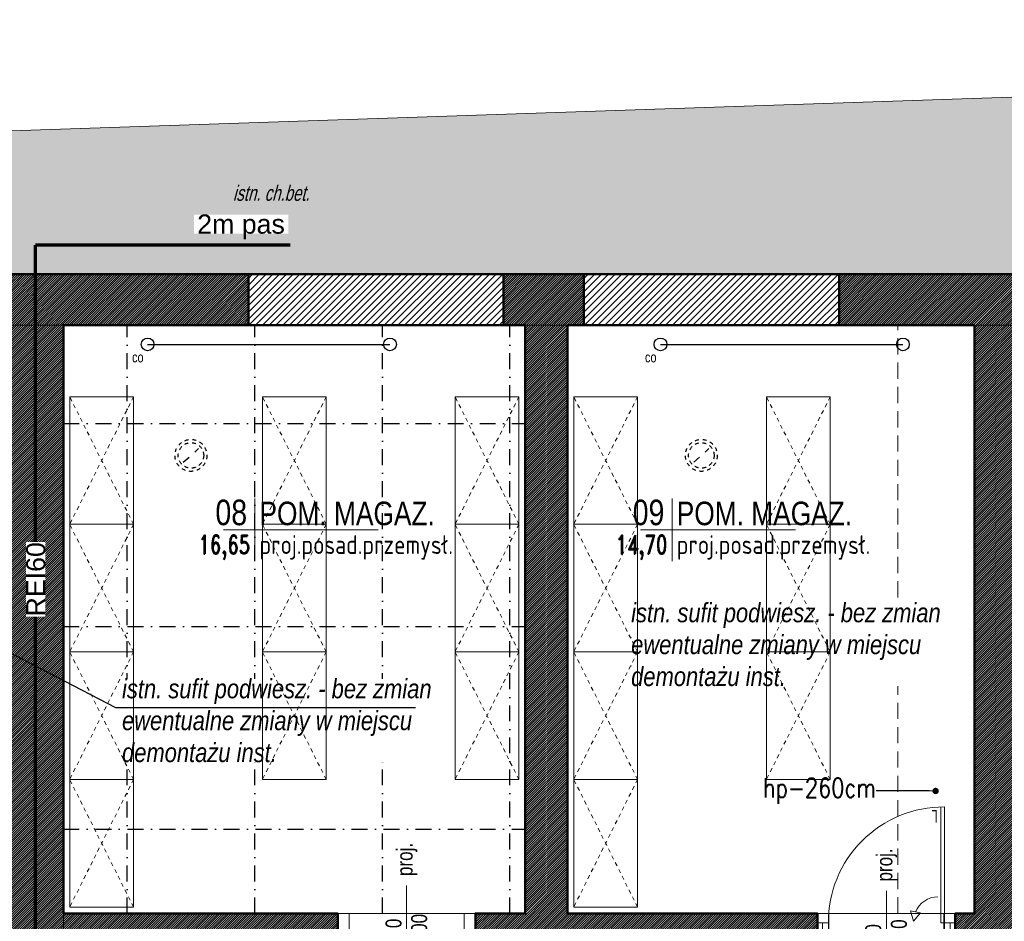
# Model space of a CAD drawing. Header units: centimetres. Extents: x -2715 to 104803, y -4848 to 32152.
# Tile 12 of 24: x 86651 to 87423, y 700 to 1406. Entities that reach past the tile are written whole.
import ezdxf
from ezdxf import colors
from ezdxf.entities.mleader import LeaderData, LeaderLine
from ezdxf.enums import TextEntityAlignment as Align
from ezdxf.math import Vec2, Vec3

# ---------------------------------------------------------------- set-up
doc = ezdxf.new("R2010")
doc.units = ezdxf.units.CM
doc.header["$MEASUREMENT"] = 0
for name, pattern in [('Dash', [0.6, 0.3, -0.3]), ('DASHDOT2', [0.5, 0.25, -0.125, 0, -0.125]), ('HIDDEN', [9.525, 6.35, -3.175]), ('HIDDENX2', [19.05, 12.7, -6.35])]:
    doc.linetypes.add(name, pattern=pattern)
for name, color, linetype, lineweight in [('0_TXT', 7, 'Continuous', 15), ('0_TXT niewidoczne', 7, 'Continuous', 15), ('1_ hatch', 8, 'Continuous', 9), ('1_ projection', 9, 'HIDDENX2', 5), ('1_ przerywana  S_CONSTRUCTION', 124, 'DASHDOT2', 25), ('1_ view 3', 8, 'Continuous', 9), ('1_ wall STRUCT', 72, 'Continuous', 50)]:
    doc.layers.add(name, color=color, linetype=linetype, lineweight=lineweight)
doc.layers.add('1_ area', color=30, linetype='Continuous', lineweight=9, plot=False)
for name, color, linetype, lineweight, true_color in [('1_ doors proj.', 7, 'Continuous', 15, 0x1a8cff), ('1_ hatch proj.', 7, 'Continuous', 9, 0x1a8cff), ('1_ wall STRUCT proj.', 7, 'Continuous', 50, 0x1a8cff), ('1_ wall STRUCT-DIV rozbiorka', 7, 'Continuous', 9, 0xff0a0a), ('2_ doors description proj.', 7, 'Continuous', 15, 0x1a8cff), ('2_ equipment proj._skrzynie', 7, 'Continuous', 9, 0x6a91a9), ('3_ PPOŻ  opisy', 7, 'Continuous', 18, 0x940000)]:
    doc.layers.add(name, color=color, linetype=linetype, lineweight=lineweight, true_color=true_color)
doc.layers.add('4_INST._co', color=151, linetype='Continuous')
doc.layers.add('DIM', color=7, linetype='Continuous')
doc.styles.add('ARIAL', font='arial.ttf', dxfattribs={"width": 0.8})
doc.styles.add('BIKTS', font='bikromsw.shx', dxfattribs={"width": 0.85})
doc.styles.add('H_POM', font='ARIALN.TTF', dxfattribs={"width": 0.7, "height": 18})
doc.styles.get("Standard").update_dxf_attribs({"font": 'arial.ttf'})
doc.styles.add('TXT1', font='simplex.shx', dxfattribs={"width": 0.8})
doc.styles.add('TXT_D', font='arial.ttf')
doc.styles.add('TXT_M', font='romans.shx', dxfattribs={"width": 0.75, "oblique": 15})
doc.styles.add('TXT_S', font='romand.shx')
doc.linetypes.add('Rozbiö˘ka', pattern='A,7,[121,msgB.shx,S=1,R=0,X=0.5,Y=-1.826635],7', length=14)
doc.linetypes.add('TRACKS', pattern='A,0.15,[130,ltypeshp.shx,S=0.25,R=0,X=0,Y=0],0.15', length=0.3)

# ---------------------------------------------------------------- blocks, each defined once
blk = doc.blocks.new('fdgdfhfbgfh')
at = {"linetype": 'TRACKS', "ltscale": 10}
blk.add_lwpolyline([(0, 0), (190, 0)], dxfattribs=at)
for centre in [(0, 0), (190, 0)]:
    blk.add_circle(centre, 5)
at = {"style": 'BIKTS', "width": 0.8}
blk.add_attdef('W', text='', height=8, rotation=0.00001, dxfattribs=at).set_placement((-7.65, -6.07), align=Align.TOP_CENTER)
blk = doc.blocks.new('_DOT')
at = {"color": 0, "linetype": 'ByBlock'}
blk.add_line((-0.5, 0), (-1, 0), dxfattribs=at)
at = {"color": 0, "linetype": 'ByBlock', "const_width": 0.5}
blk.add_lwpolyline([(-0.25, 0, 1), (0.25, 0, 1)], format="xyb", close=True, dxfattribs=at)
blk = doc.blocks.new('MET')
at = {"layer": '0_TXT niewidoczne'}
for p, q in [((0, -20), (0, 20)), ((-20, 0), (78.66, 0))]:
    blk.add_line(p, q, dxfattribs=at)
at = {"style": 'TXT_D', "width": 0.8, "flags": 4}
blk.add_attdef('NUMER', text='', height=15, dxfattribs=at).set_placement((-6.73, 3.76), align=Align.RIGHT)
blk.add_attdef('NAZWA', (4.15, 3.76), '', height=15, dxfattribs=at)
at = {"layer": '0_TXT niewidoczne', "style": 'TXT_M', "width": 0.8, "flags": 4}
blk.add_attdef('M2', text='', height=12, dxfattribs=at).set_placement((-6.06, -15.36), align=Align.RIGHT)
blk.add_attdef('POSADZKA', (4.15, -15.36), '', height=12, dxfattribs=at)
blk = doc.blocks.new('_OZN.DRZWI')
blk.add_line((0, 0), (61.07, 0))
blk.add_lwpolyline([(-15, 15, -1), (-15, -15), (-25, -15, -1), (-25, 15)], format="xyb", close=True)
at = {"style": 'BIKTS', "width": 0.8}
blk.add_attdef('WYSOK', text='', height=8, rotation=0.00001, dxfattribs=at).set_placement((27.59, 12.75), align=Align.TOP_CENTER)
for p in [(-20, 0), (75.14, 0)]:
    blk.add_attdef('OZN', text='', height=8, rotation=0.00001, dxfattribs=at).set_placement(p, align=Align.MIDDLE)
blk.add_attdef('SZEROK', text='', height=8, rotation=0.00001, dxfattribs=at).set_placement((27.59, -12.4), align=Align.CENTER)
blk = doc.blocks.new('VFDGFDHGF')
at = {"color": 0}
for p, q in [((4, 4.55), (0.45, 4.55)), ((8.55, 4.55), (4, 4.55)), ((8.55, -4.55), (8.55, 4.55)), ((99.45, 4.55), (99.45, -4.55)), ((108, 4.55), (104.45, 4.55)), ((4, -4.55), (8.55, -4.55)), ((8.55, -4.55), (8.55, -95.45)), ((11.27, -4.55), (11.27, -95.41)), ((32.64, -5.84), (27.34, -12.38)), ((99.45, -4.55), (104, -4.55)), ((27.34, -12.38), (35.01, -13.91))]:
    blk.add_line(p, q, dxfattribs=at)
for points in [[(0, -4.55), (0, 4.55), (4, 4.55), (4, -4.55)], [(4, -4.55), (4, 4.55), (8.55, 4.55), (8.55, -4.55)], [(99.45, -4.55), (99.45, 4.55), (104, 4.55), (104, -4.55)], [(104, -4.55), (104, 4.55), (108, 4.55), (108, -4.55)]]:
    blk.add_lwpolyline(points, close=True, dxfattribs=at)
for points in [[(8.55, -4.55), (11.27, -4.55)], [(32.64, -5.84), (35.01, -13.91)], [(54, -1.36), (54, -0.36)]]:
    blk.add_lwpolyline(points, dxfattribs=at)
for centre, radius, start, end in [((9.07, -5.07), 90.38, 269.6651, 0.3349), ((13.55, -5.84), 19.09, 270, 337.49939)]:
    blk.add_arc(centre, radius, start, end, dxfattribs=at)
at = {"color": 0, "insert": (18.4, -83.17), "char_height": 10, "width": 6.2032, "attachment_point": 3, "style": 'H_POM'}
blk.add_mtext('L', dxfattribs=at)
blk = doc.blocks.new('gfdhgfhgfhjgjh')
at = {"layer": '1_ przerywana  S_CONSTRUCTION', "color": 150, "linetype": 'Dash', "ltscale": 20}
blk.add_lwpolyline([(-5.99, -5.3), (5.99, 5.3)], dxfattribs=at)
at = {"layer": '1_ przerywana  S_CONSTRUCTION', "color": 150, "linetype": 'Dash', "ltscale": 10}
for radius in [12.5, 10]:
    blk.add_circle((0, 0), radius, dxfattribs=at)
blk = doc.blocks.new('vcvcbv')
at = {"color": 0}
blk.add_lwpolyline([(-100, 50), (0, 50), (0, 0), (-100, 0), (-100, 50)], dxfattribs=at)
at = {"color": 0, "linetype": 'Dash', "ltscale": 10}
blk.add_lwpolyline([(-100, 0), (0, 50), (0, 0), (-100, 50), (-100, 0)], dxfattribs=at)
blk = doc.blocks.new('sdadsfsdfd')
at = {"layer": '2_ equipment proj._skrzynie', "color": 0, "rotation": 90}
for p in [(-488, 640), (-337, 640), (-186, 640), (-93, 640), (58, 640), (-488, 540), (-337, 540), (-186, 540), (-93, 540), (58, 540), (-488, 440), (-337, 440), (-186, 440), (-93, 440), (58, 440), (-488, 340), (-93, 340)]:
    blk.add_blockref('vcvcbv', p, dxfattribs=at)

msp = doc.modelspace()

# ---------------------------------------------------------------- hatches: boundary and pattern name
at = {"layer": '1_ hatch'}
h = msp.add_hatch(dxfattribs=at)
h.set_pattern_fill('AR-HBONE', color=0, scale=2.5)
h.set_pattern_definition([(-225, (89158.546, -449.069), (-14.142136, -2e-15), [30, -10]), (-135, (89151.475, -441.998), (-14.142136, -1e-15), [30, -10])])
h.paths.add_polyline_path([(89230.29, 1406.47), (89230.29, 1206.93), (89183.55, 1206.93), (89183.55, 1236.93), (89158.55, 1236.93), (89158.55, 1206.93), (86215.55, 1206.93), (86224.83, 1305.31)])
h = msp.add_hatch(dxfattribs=at)
h.set_pattern_fill('ANSI31', color=0, scale=10)
h.paths.add_polyline_path([(86685.55, 619.93), (86650.07, 619.93), (86643.55, 619.93), (86643.55, 681.93), (86544.51, 681.93), (86544.51, 705.93), (86643.55, 705.93), (86643.55, 831.93), (86548.51, 831.93), (86548.51, 861.93), (86643.55, 861.93), (86643.55, 1206.93), (86830.55, 1206.93), (86830.55, 1166.93), (86685.55, 1166.93), (86685.55, 705.93), (86900.55, 705.93), (86900.55, 681.93), (86685.55, 681.93)])
h = msp.add_hatch(dxfattribs=at)
h.set_pattern_fill('ANSI31', color=0, scale=10)
h.paths.add_polyline_path([(87008.55, 681.93), (87008.55, 705.93), (87047.55, 705.93), (87047.55, 1166.93), (87030.55, 1166.93), (87030.55, 1206.93), (87093.55, 1206.93), (87093.55, 1166.93), (87080.55, 1166.93), (87080.55, 705.93), (87276.55, 705.93), (87276.55, 681.93)])
h = msp.add_hatch(dxfattribs=at)
h.set_pattern_fill('ANSI31', color=0, scale=10)
h.paths.add_polyline_path([(87384.55, 681.93), (87384.55, 705.93), (87399.55, 705.93), (87399.55, 1166.93), (87293.55, 1166.93), (87293.55, 1206.93), (87449.55, 1206.93), (87449.55, 1166.93), (87432.55, 1166.93), (87432.55, 705.93), (87451.55, 705.93), (87451.55, 681.93)])
at = {"layer": '1_ hatch proj.'}
h = msp.add_hatch(dxfattribs=at)
h.set_pattern_fill('ANSI31', color=0, scale=30)
h.set_pattern_definition([(45, (-154, -2e-12), (-2.65165043, 2.65165043), [])])
h.paths.add_polyline_path([(86830.55, 1166.93), (86830.55, 1206.93), (87030.55, 1206.93), (87030.55, 1166.93)])
h = msp.add_hatch(dxfattribs=at)
h.set_pattern_fill('ANSI31', color=0, scale=30)
h.set_pattern_definition([(45, (109, -2e-12), (-2.65165043, 2.65165043), [])])
h.paths.add_polyline_path([(87093.55, 1166.93), (87093.55, 1206.93), (87293.55, 1206.93), (87293.55, 1166.93)])

# ---------------------------------------------------------------- linework, layer by layer
at = {"layer": '1_ area', "color": 0}
for points in [[(86685.55, 705.93), (87047.55, 705.93), (87047.55, 1166.93), (86685.55, 1166.93)], [(87080.55, 705.93), (87399.55, 705.93), (87399.55, 1166.93), (87080.55, 1166.93)]]:
    msp.add_lwpolyline(points, close=True, dxfattribs=at)
at = {"layer": '1_ hatch', "color": 0}
msp.add_lwpolyline([(89230.29, 1406.47), (89230.29, 1206.93), (89183.55, 1206.93), (89183.55, 1236.93), (89158.55, 1236.93), (89158.55, 1206.93), (86215.55, 1206.93), (86224.83, 1305.31), (89230.29, 1406.47)], dxfattribs=at)
at = {"layer": '1_ projection', "color": 0}
msp.add_lwpolyline([(87339.55, 705.93), (87339.55, 1166.93)], dxfattribs=at)
at = {"layer": '1_ przerywana  S_CONSTRUCTION', "color": 0}
msp.add_lwpolyline([(86685.55, 1166.93), (87047.55, 1166.93)], dxfattribs=at)
at = {"layer": '1_ przerywana  S_CONSTRUCTION', "color": 0, "ltscale": 50}
for points in [[(86735.55, 705.93), (86735.55, 1166.93)], [(86835.55, 705.93), (86835.55, 1166.93)], [(86935.55, 705.93), (86935.55, 1166.93)], [(87035.55, 705.93), (87035.55, 1166.93)], [(86685.55, 1089.93), (87047.55, 1089.93)], [(86685.55, 930.93), (87047.55, 930.93)], [(86685.55, 771.93), (87047.55, 771.93)]]:
    msp.add_lwpolyline(points, dxfattribs=at)
at = {"layer": '1_ view 3', "color": 0}
msp.add_lwpolyline([(86215.55, 1206.93), (86224.83, 1305.31), (89230.29, 1406.47)], dxfattribs=at)
at = {"layer": '1_ wall STRUCT', "color": 0}
for points in [[(86685.55, 619.93), (86650.07, 619.93), (86643.55, 619.93), (86643.55, 681.93), (86544.51, 681.93), (86544.51, 705.93), (86643.55, 705.93), (86643.55, 831.93), (86548.51, 831.93), (86548.51, 861.93), (86643.55, 861.93), (86643.55, 1206.93), (86830.55, 1206.93), (86830.55, 1166.93), (86685.55, 1166.93), (86685.55, 705.93), (86900.55, 705.93), (86900.55, 681.93), (86685.55, 681.93), (86685.55, 619.93)], [(87008.55, 681.93), (87008.55, 705.93), (87047.55, 705.93), (87047.55, 1166.93), (87030.55, 1166.93), (87030.55, 1206.93), (87093.55, 1206.93), (87093.55, 1166.93), (87080.55, 1166.93), (87080.55, 705.93), (87276.55, 705.93), (87276.55, 681.93), (87008.55, 681.93)], [(87384.55, 681.93), (87384.55, 705.93), (87399.55, 705.93), (87399.55, 1166.93), (87293.55, 1166.93), (87293.55, 1206.93), (87449.55, 1206.93), (87449.55, 1166.93), (87432.55, 1166.93), (87432.55, 705.93), (87451.55, 705.93), (87451.55, 681.93), (87384.55, 681.93)]]:
    msp.add_lwpolyline(points, dxfattribs=at)
at = {"layer": '1_ wall STRUCT proj.', "color": 0}
for points in [[(86830.55, 1166.93), (86830.55, 1206.93), (87030.55, 1206.93), (87030.55, 1166.93), (86830.55, 1166.93)], [(87093.55, 1166.93), (87093.55, 1206.93), (87293.55, 1206.93), (87293.55, 1166.93), (87093.55, 1166.93)]]:
    msp.add_lwpolyline(points, dxfattribs=at)
at = {"layer": '1_ wall STRUCT-DIV rozbiorka', "color": 0, "linetype": 'Rozbiö˘ka'}
for points in [[(86900.55, 681.93), (86909.55, 681.93), (86909.55, 705.93), (86900.55, 705.93)], [(87008.55, 681.93), (86999.55, 681.93), (86999.55, 705.93), (87008.55, 705.93)], [(87276.55, 681.93), (87285.55, 681.93), (87285.55, 705.93), (87276.55, 705.93)], [(87384.55, 681.93), (87375.55, 681.93), (87375.55, 705.93), (87384.55, 705.93)]]:
    msp.add_lwpolyline(points, dxfattribs=at)
at = {"layer": '3_ PPOŻ  opisy', "color": 0, "linetype": 'HIDDEN', "ltscale": 2.5, "const_width": 2.5}
for points in [[(86663.55, 1229.82), (86663.55, -507.59)], [(86663.55, 1229.82), (86863.55, 1229.82)]]:
    msp.add_lwpolyline(points, dxfattribs=at)

# ---------------------------------------------------------------- block references
at = {"layer": '0_TXT', "color": 0}
for p in [(86785.55, 1064.93), (87185.55, 1064.93)]:
    msp.add_blockref('gfdhgfhgfhjgjh', p, dxfattribs=at)
ref = msp.add_blockref('MET', (86835.55, 1006.55), dxfattribs=dict(at, xscale=1.23, yscale=1.23, zscale=1.23, rotation=359.9999999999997))
ref.add_attrib('NUMER', '08', dxfattribs={"layer": '0', "height": 20, "style": 'TXT_D', "width": 0.8, "flags": 4}).set_placement((86829.58, 1010.24), align=Align.RIGHT)
ref.add_attrib('NAZWA', 'POM. MAGAZ.', (86839.24, 1010.24), dxfattribs={"layer": '0', "height": 18.45, "style": 'TXT_D', "width": 0.8, "flags": 4})
ref.add_attrib('M2', '16,65', dxfattribs={"layer": '0', "height": 14.76, "style": 'TXT_S', "width": 0.7, "flags": 4}).set_placement((86831.86, 987.66), align=Align.RIGHT)
ref.add_attrib('POSADZKA', 'proj.posad.przemysł.', (86839.24, 987.66), dxfattribs={"layer": '0', "color": 150, "height": 14.76, "style": 'TXT_S', "width": 0.8, "flags": 4})
ref = msp.add_blockref('MET', (87162.57, 1006.55), dxfattribs=dict(at, xscale=1.23, yscale=1.23, zscale=1.23, rotation=359.9999999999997))
ref.add_attrib('NUMER', '09', dxfattribs={"layer": '0', "height": 20, "style": 'TXT_D', "width": 0.8, "flags": 4}).set_placement((87156.61, 1010.24), align=Align.RIGHT)
ref.add_attrib('NAZWA', 'POM. MAGAZ.', (87166.26, 1010.24), dxfattribs={"layer": '0', "height": 18.45, "style": 'TXT_D', "width": 0.8, "flags": 4})
ref.add_attrib('M2', '14,70', dxfattribs={"layer": '0', "height": 14.76, "style": 'TXT_S', "width": 0.7, "flags": 4}).set_placement((87158.88, 987.66), align=Align.RIGHT)
ref.add_attrib('POSADZKA', 'proj.posad.przemysł.', (87166.26, 987.66), dxfattribs={"layer": '0', "color": 150, "height": 14.76, "style": 'TXT_S', "width": 0.8, "flags": 4})
at = {"layer": '1_ doors proj.', "color": 0, "rotation": 180}
msp.add_blockref('VFDGFDHGF', (87384.55, 693.93), dxfattribs=at)
at = {"layer": '2_ doors description proj.', "color": 0}
ref = msp.add_blockref('_OZN.DRZWI', (86954.55, 666.8), dxfattribs=dict(at, rotation=90))
ref.add_attrib('OZN', 'proj.', dxfattribs={"layer": '0', "color": 7, "lineweight": 5, "height": 12.5, "rotation": 90, "style": 'BIKTS', "width": 0.8}).set_placement((86954.55, 748.2), align=Align.MIDDLE)
ref.add_attrib('WYSOK', '200', dxfattribs={"layer": '0', "color": 7, "lineweight": 5, "height": 12.5, "rotation": 90, "style": 'BIKTS', "width": 0.8}).set_placement((86958.09, 694.39), align=Align.TOP_CENTER)
ref.add_attrib('SZEROK', '90', dxfattribs={"layer": '0', "color": 7, "lineweight": 5, "height": 12.5, "rotation": 90, "style": 'BIKTS', "width": 0.8}).set_placement((86950.53, 694.39), align=Align.CENTER)
ref.add_attrib('OZN', 'D1', dxfattribs={"layer": '0', "color": 7, "lineweight": 5, "height": 16, "rotation": 90, "style": 'ARIAL', "width": 0.8}).set_placement((86954.55, 646.8), align=Align.MIDDLE)
ref = msp.add_blockref('_OZN.DRZWI', (87330.55, 662.53), dxfattribs=dict(at, rotation=90))
ref.add_attrib('OZN', 'proj.', dxfattribs={"layer": '0', "color": 7, "lineweight": 5, "height": 12.5, "rotation": 90, "style": 'BIKTS', "width": 0.8}).set_placement((87330.55, 743.94), align=Align.MIDDLE)
ref.add_attrib('WYSOK', '200', dxfattribs={"layer": '0', "color": 7, "lineweight": 5, "height": 12.5, "rotation": 90, "style": 'BIKTS', "width": 0.8}).set_placement((87334.09, 690.12), align=Align.TOP_CENTER)
ref.add_attrib('SZEROK', '90', dxfattribs={"layer": '0', "color": 7, "lineweight": 5, "height": 12.5, "rotation": 90, "style": 'BIKTS', "width": 0.8}).set_placement((87326.53, 690.12), align=Align.CENTER)
ref.add_attrib('OZN', 'D1', dxfattribs={"layer": '0', "color": 7, "lineweight": 5, "height": 16, "rotation": 90, "style": 'ARIAL', "width": 0.8}).set_placement((87330.55, 642.53), align=Align.MIDDLE)
at = {"layer": '4_INST._co', "color": 0}
for p in [(86751.54, 1151.93), (87153.54, 1151.93)]:
    msp.add_blockref('fdgdfhfbgfh', p, dxfattribs=at).add_auto_attribs({'W': 'co'})

# ---------------------------------------------------------------- texts
at = {"layer": '0_TXT', "color": 0, "lineweight": 9, "oblique": 15, "width": 0.7}
msp.add_text('istn. ch.bet.', height=12, dxfattribs=at).set_placement((86848.39, 1270.72), align=Align.MIDDLE)

# ---------------------------------------------------------------- leaders
at = {"layer": '0_TXT', "color": 0}
ml = msp.add_multileader_mtext('Standard', dxfattribs=at)
ml.set_content('hp-260cm  ', style='TXT1')
ml.set_leader_properties()
ml.set_arrow_properties(name='DOT')
ml.build(insert=Vec2(0, 0))
ml.multileader.update_dxf_attribs({"dogleg_length": 0.36, "arrow_head_size": 5})
ctx = ml.context
ctx.base_point, ctx.char_height, ctx.arrow_head_size, ctx.landing_gap_size, ctx.plane_origin = Vec3(87228.53, 801.9), 15, 5, 0.09, Vec3(87369.13, 801.9)
ctx.text_align_type = 2
notes = []
notes.append((ctx, [(0, (1, 1, 0), (87322.79, 801.9), (-1, 0), 0.36, [(0, [(87369.13, 801.9)], 0, [])])]))
ctx.mtext.insert, ctx.mtext.alignment, ctx.mtext.flow_direction = Vec3(87322.34, 811.9), 3, 5
at = {"layer": 'DIM', "color": 0}
ml = msp.add_multileader_mtext('Standard', dxfattribs=at)
ml.set_content(' ')
ml.set_leader_properties()
ml.set_arrow_properties(name='DOT')
ml.build(insert=Vec2(0, 0))
ml.multileader.update_dxf_attribs({"dogleg_length": 235.11, "arrow_head_size": 5})
ctx = ml.context
ctx.base_point, ctx.char_height, ctx.arrow_head_size, ctx.landing_gap_size, ctx.plane_origin = Vec3(87008.52, 565.36), 0.18, 5, 0.09, Vec3(86571.06, 670.4)
notes.append((ctx, [(0, (1, 1, 0), (86773.41, 565.36), (1, 0), 235.11, [(0, [(86567.51, 732.33)], 0, [])])]))
ctx.mtext.insert, ctx.mtext.flow_direction = Vec3(87008.61, 565.47), 5
for ctx, leaders in notes:
    for number, flags, end, landing, length, lines in leaders:
        leader = LeaderData()
        leader.index, (leader.has_last_leader_line, leader.has_dogleg_vector, leader.attachment_direction) = number, flags
        leader.last_leader_point, leader.dogleg_vector, leader.dogleg_length = Vec3(end), Vec3(landing), length
        for number, points, colour, breaks in lines:
            line = LeaderLine()
            line.index, line.vertices, line.color, line.breaks = number, Vec3.list(points), colors.encode_raw_color(colour), breaks
            leader.lines.append(line)
        ctx.leaders.append(leader)

# ---------------------------------------------------------------- next in the draw order: texts
at = {"layer": '1_ wall STRUCT-DIV rozbiorka', "color": 0, "linetype": 'Rozbiö˘ka', "insert": (87130.54, 949.16), "char_height": 15, "width": 257.0312, "attachment_point": 1, "style": 'TXT_D', "bg_fill": 3, "box_fill_scale": 1, "bg_fill_color": 256, "bg_fill_transparency": 0}
msp.add_mtext('{\\fArial Narrow|b0|i1|c238|p34;\\C7;istn. sufit podwiesz. - bez zmian\\P\\C256;ewentualne zmiany w miejscu demontażu inst.}', dxfattribs=at)
at = {"layer": '3_ PPOŻ  opisy', "color": 0, "insert": (86787.81, 1253.77), "char_height": 15, "width": 73.9548, "attachment_point": 1, "style": 'TXT_D', "bg_fill": 3, "box_fill_scale": 1, "bg_fill_color": 1, "bg_fill_transparency": 0}
msp.add_mtext('\\pxqc;2m pas', dxfattribs=at)

# ---------------------------------------------------------------- next in the draw order: linework, layer by layer
at = {"layer": '1_ area', "color": 0}
for points in [[(89183.91, -489.07), (86215.55, -489.07), (86215.55, 1206.93), (89183.91, 1206.93)], [(89158.55, -449.07), (86255.55, -449.07), (86255.55, 1166.93), (89158.55, 1166.93)], [(86685.55, -449.07), (89158.55, -449.07), (89158.55, 1166.93), (86685.55, 1166.93)]]:
    msp.add_lwpolyline(points, close=True, dxfattribs=at)

# ---------------------------------------------------------------- next in the draw order: texts
at = {"layer": '1_ wall STRUCT-DIV rozbiorka', "color": 0, "linetype": 'Rozbiö˘ka', "insert": (86731.54, 889.57), "char_height": 15, "width": 257.0312, "attachment_point": 1, "style": 'TXT_D', "bg_fill": 3, "box_fill_scale": 1, "bg_fill_color": 256, "bg_fill_transparency": 0}
msp.add_mtext('{\\fArial Narrow|b0|i1|c238|p34;\\C7;istn. sufit podwiesz. - bez zmian\\P\\C256;ewentualne zmiany w miejscu demontażu inst.}', dxfattribs=at)

# ---------------------------------------------------------------- next in the draw order: block references
at = {"layer": '2_ equipment proj._skrzynie', "color": 0}
msp.add_blockref('sdadsfsdfd', (87228.55, 470.93), dxfattribs=at)

# ---------------------------------------------------------------- next in the draw order: leaders
at = {"layer": 'DIM', "color": 0}
ml = msp.add_multileader_mtext('Standard', dxfattribs=at)
ml.set_content(' ')
ml.set_leader_properties()
ml.set_arrow_properties(name='DOT')
ml.build(insert=Vec2(0, 0))
ml.multileader.update_dxf_attribs({"dogleg_length": 235.11, "arrow_head_size": 5})
ctx = ml.context
ctx.base_point, ctx.char_height, ctx.arrow_head_size, ctx.landing_gap_size, ctx.plane_origin = Vec3(86961.54, 867.46), 0.18, 5, 0.09, Vec3(86524.09, 972.5)
notes = []
notes.append((ctx, [(0, (1, 1, 0), (86726.43, 867.46), (1, 0), 235.11, [(0, [(86524.09, 972.5)], 0, [])])]))
ctx.mtext.insert, ctx.mtext.flow_direction = Vec3(86961.63, 867.57), 5
for ctx, leaders in notes:
    for number, flags, end, landing, length, lines in leaders:
        leader = LeaderData()
        leader.index, (leader.has_last_leader_line, leader.has_dogleg_vector, leader.attachment_direction) = number, flags
        leader.last_leader_point, leader.dogleg_vector, leader.dogleg_length = Vec3(end), Vec3(landing), length
        for number, points, colour, breaks in lines:
            line = LeaderLine()
            line.index, line.vertices, line.color, line.breaks = number, Vec3.list(points), colors.encode_raw_color(colour), breaks
            leader.lines.append(line)
        ctx.leaders.append(leader)

# ---------------------------------------------------------------- next in the draw order: texts
at = {"layer": '3_ PPOŻ  opisy', "color": 0, "insert": (86656.38, 938.56), "char_height": 15, "width": 58.5233, "attachment_point": 1, "rotation": 90, "style": 'TXT_D', "bg_fill": 3, "box_fill_scale": 1, "bg_fill_color": 1, "bg_fill_transparency": 0}
msp.add_mtext('\\pxqc;REI60', dxfattribs=at)

doc.saveas('drawing.dxf')
